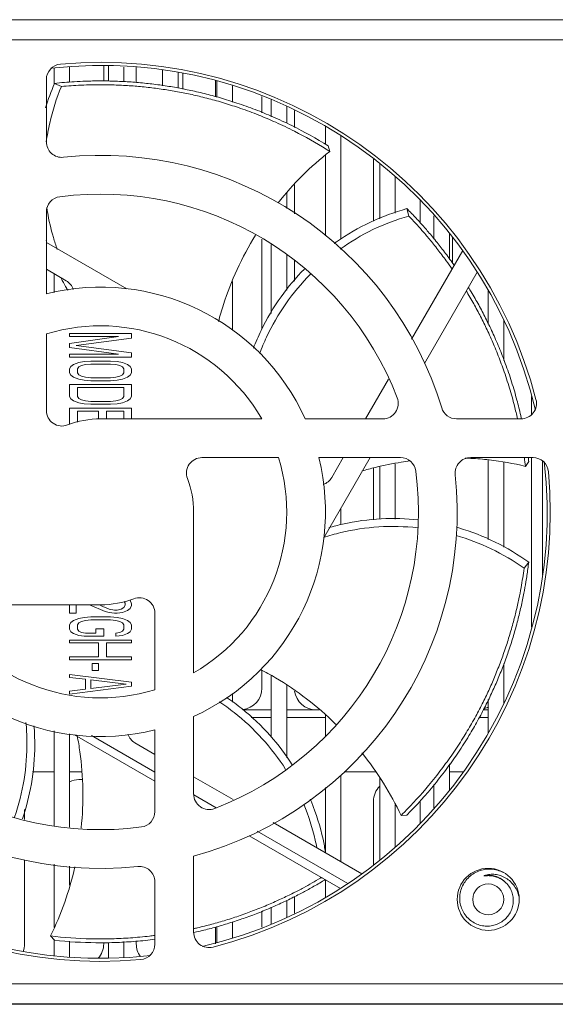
# Model space of a CAD drawing. Header units: millimetres. Extents: x -641 to 119, y -160 to 916.
# Tile 8 of 63: x -128 to -94, y 116 to 180. Entities that reach past the tile are written whole.
import ezdxf

# ---------------------------------------------------------------- set-up
doc = ezdxf.new("R2010")
doc.units = ezdxf.units.MM
doc.header["$LTSCALE"] = 32.67
doc.layers.get('0').update_dxf_attribs({"linetype": 'CONTINUOUS'})
doc.layers.add('02___PRT_ALL_AXES', color=7, linetype='CONTINUOUS')

msp = doc.modelspace()

# ---------------------------------------------------------------- linework, layer by layer
at = {"color": 7, "linetype": 'Continuous', "lineweight": 0}
for p, q in [((-31.762, 179.571), (-153.762, 179.571)), ((-25.462, 178.271), (-160.062, 178.271)), ((-123.062, 176.621), (-123.062, 175.614)), ((-122.762, 175.613), (-122.762, 176.587)), ((-126.262, 175.384), (-126.262, 176.457)), ((-125.262, 175.541), (-125.262, 176.524)), ((-121.762, 175.559), (-121.762, 176.519)), ((-120.962, 175.516), (-120.962, 176.509)), ((-119.262, 175.313), (-119.262, 176.337)), ((-118.262, 175.16), (-118.262, 176.177)), ((-117.962, 176.125), (-117.962, 175.095)), ((-126.762, 175.709), (-126.762, 171.69)), ((-126.237, 175.462), (-125.792, 175.258)), ((-115.862, 174.6), (-115.862, 175.63)), ((-115.762, 174.569), (-115.762, 175.609)), ((-114.762, 174.261), (-114.762, 175.294)), ((-112.862, 174.619), (-112.862, 173.565)), ((-112.262, 173.314), (-112.262, 174.405)), ((-111.262, 172.896), (-111.262, 173.964)), ((-110.762, 172.626), (-110.762, 173.705)), ((-108.762, 171.529), (-108.762, 172.669)), ((-107.762, 165.403), (-107.762, 172.091)), ((-108.589, 171.433), (-108.477, 171.069)), ((-108.762, 165.633), (-108.762, 170.818)), ((-105.662, 166.58), (-105.662, 170.568)), ((-105.262, 166.728), (-105.262, 170.286)), ((-104.262, 167.1), (-104.262, 169.465)), ((-111.262, 167.38), (-111.262, 168.371)), ((-110.762, 167.048), (-110.762, 168.934)), ((-102.662, 167.947), (-102.662, 166.481)), ((-103.507, 167.38), (-103.389, 166.906)), ((-101.762, 165.42), (-101.762, 166.923)), ((-121.58, 162.207), (-126.762, 165.199)), ((-112.862, 165.422), (-112.862, 159.611)), ((-100.762, 164.114), (-100.762, 165.771)), ((-100.562, 163.833), (-100.562, 165.511)), ((-112.262, 160.621), (-112.262, 165.064)), ((-99.907, 164.673), (-103.209, 158.954)), ((-111.262, 162.12), (-111.262, 164.417)), ((-110.762, 162.707), (-110.762, 164.008)), ((-126.762, 163.467), (-125.479, 162.727)), ((-102.38, 157.39), (-98.972, 163.294)), ((-126.262, 161.971), (-126.262, 163.179)), ((-114.762, 159.564), (-114.762, 162.676)), ((-98.262, 159.932), (-98.262, 162.084)), ((-97.262, 157.588), (-97.262, 160.17)), ((-121.262, 159.321), (-125.262, 159.321)), ((-125.262, 159.321), (-125.262, 159.131)), ((-125.262, 159.131), (-122.113, 159.131)), ((-122.113, 159.131), (-125.262, 158.688)), ((-124.837, 158.561), (-121.262, 159.036)), ((-121.262, 159.036), (-121.262, 159.321)), ((-125.262, 158.688), (-125.262, 158.434)), ((-125.262, 158.434), (-122.113, 157.991)), ((-121.262, 158.086), (-124.837, 158.561)), ((-122.113, 157.991), (-125.262, 157.991)), ((-125.262, 157.991), (-125.262, 157.8)), ((-125.262, 157.8), (-121.262, 157.8)), ((-123.901, 157.547), (-124.326, 157.515)), ((-122.624, 157.547), (-123.901, 157.547)), ((-122.199, 157.515), (-122.624, 157.547)), ((-121.262, 157.8), (-121.262, 158.086)), ((-125.177, 157.199), (-125.262, 157.04)), ((-125.262, 157.04), (-125.262, 156.787)), ((-125.007, 157.325), (-125.177, 157.199)), ((-124.667, 157.452), (-125.007, 157.325)), ((-124.752, 157.04), (-124.667, 157.167)), ((-124.752, 156.787), (-124.752, 157.04)), ((-124.326, 157.515), (-124.667, 157.452)), ((-124.667, 157.167), (-124.496, 157.262)), ((-124.496, 157.262), (-124.241, 157.325)), ((-124.241, 157.325), (-123.901, 157.357)), ((-123.901, 157.357), (-122.624, 157.357)), ((-122.624, 157.357), (-122.284, 157.325)), ((-122.284, 157.325), (-122.028, 157.262)), ((-121.858, 157.452), (-122.199, 157.515)), ((-122.028, 157.262), (-121.858, 157.167)), ((-121.518, 157.325), (-121.858, 157.452)), ((-121.858, 157.167), (-121.773, 157.04)), ((-121.773, 157.04), (-121.773, 156.787)), ((-121.347, 157.198), (-121.518, 157.325)), ((-121.262, 157.04), (-121.347, 157.198)), ((-121.262, 156.787), (-121.262, 157.04)), ((-125.262, 156.787), (-125.177, 156.628)), ((-125.177, 156.628), (-125.007, 156.501)), ((-125.007, 156.501), (-124.667, 156.375)), ((-124.667, 156.66), (-124.752, 156.787)), ((-124.496, 156.565), (-124.667, 156.66)), ((-124.667, 156.375), (-124.326, 156.311)), ((-124.241, 156.501), (-124.496, 156.565)), ((-124.326, 156.311), (-123.901, 156.28)), ((-123.901, 156.47), (-124.241, 156.501)), ((-122.624, 156.47), (-123.901, 156.47)), ((-123.901, 156.28), (-122.624, 156.28)), ((-122.284, 156.501), (-122.624, 156.47)), ((-122.624, 156.28), (-122.199, 156.311)), ((-122.028, 156.565), (-122.284, 156.501)), ((-122.199, 156.311), (-121.858, 156.375)), ((-121.858, 156.66), (-122.028, 156.565)), ((-121.773, 156.787), (-121.858, 156.66)), ((-121.858, 156.375), (-121.518, 156.501)), ((-121.518, 156.501), (-121.347, 156.628)), ((-121.347, 156.628), (-121.262, 156.787)), ((-104.695, 156.38), (-106.173, 153.821)), ((-121.262, 156.026), (-125.262, 156.026)), ((-125.262, 156.026), (-125.262, 155.266)), ((-124.752, 155.836), (-121.773, 155.836)), ((-124.752, 155.266), (-124.752, 155.836)), ((-121.773, 155.836), (-121.773, 155.266)), ((-121.262, 155.266), (-121.262, 156.026)), ((-125.262, 155.266), (-125.177, 155.107)), ((-125.177, 155.107), (-125.007, 154.981)), ((-124.667, 155.139), (-124.752, 155.266)), ((-124.496, 155.044), (-124.667, 155.139)), ((-124.241, 154.981), (-124.496, 155.044)), ((-122.028, 155.044), (-122.284, 154.981)), ((-121.858, 155.139), (-122.028, 155.044)), ((-121.773, 155.266), (-121.858, 155.139)), ((-121.518, 154.981), (-121.347, 155.107)), ((-121.347, 155.107), (-121.262, 155.266)), ((-95.462, 154.104), (-95.462, 155.266)), ((-121.262, 154.505), (-125.262, 154.506)), ((-125.262, 154.506), (-125.262, 153.465)), ((-125.007, 154.981), (-124.667, 154.854)), ((-124.667, 154.854), (-124.326, 154.791)), ((-124.326, 154.791), (-123.901, 154.759)), ((-123.901, 154.949), (-124.241, 154.981)), ((-122.624, 154.949), (-123.901, 154.949)), ((-123.901, 154.759), (-122.624, 154.759)), ((-122.284, 154.981), (-122.624, 154.949)), ((-122.624, 154.759), (-122.199, 154.791)), ((-122.199, 154.791), (-121.858, 154.854)), ((-121.858, 154.854), (-121.518, 154.981)), ((-121.262, 153.821), (-121.262, 154.505)), ((-124.752, 154.315), (-123.39, 154.315)), ((-124.752, 153.609), (-124.752, 154.315)), ((-123.39, 154.315), (-123.39, 153.809)), ((-122.879, 154.315), (-121.773, 154.315)), ((-122.879, 153.821), (-122.879, 154.315)), ((-121.773, 154.315), (-121.773, 153.821)), ((-100.306, 153.821), (-96.151, 153.821)), ((-108.876, 146.14), (-105.884, 151.321)), ((-107.616, 151.321), (-108.357, 150.038)), ((-95.374, 151.321), (-99.393, 151.321)), ((-95.462, 140.376), (-95.462, 151.321)), ((-105.662, 147.303), (-105.662, 150.651)), ((-105.262, 147.358), (-105.262, 150.739)), ((-104.262, 147.343), (-104.262, 150.924)), ((-98.262, 146.045), (-98.262, 151.175)), ((-97.262, 145.54), (-97.262, 151.005)), ((-95.653, 151.071), (-95.868, 150.756)), ((-94.762, 143.76), (-94.762, 151.098)), ((-107.762, 146.994), (-107.762, 148.068)), ((-95.653, 144.57), (-95.951, 144.182)), ((-125.262, 141.821), (-125.262, 141.294)), ((-124.837, 141.294), (-124.837, 141.821)), ((-123.985, 141.821), (-122.965, 141.389)), ((-122.709, 141.547), (-123.277, 141.784)), ((-121.688, 141.801), (-121.773, 141.642)), ((-121.748, 142.04), (-121.688, 141.928)), ((-121.688, 141.928), (-121.688, 141.801)), ((-121.262, 141.896), (-121.348, 142.118)), ((-121.348, 141.579), (-121.262, 141.769)), ((-121.262, 141.769), (-121.262, 141.896)), ((-125.262, 141.294), (-124.837, 141.294)), ((-123.901, 141.04), (-124.326, 141.009)), ((-122.624, 141.04), (-123.901, 141.04)), ((-122.965, 141.389), (-122.709, 141.326)), ((-122.369, 141.484), (-122.709, 141.547)), ((-122.709, 141.326), (-122.369, 141.294)), ((-122.199, 141.009), (-122.624, 141.04)), ((-122.199, 141.484), (-122.369, 141.484)), ((-122.369, 141.294), (-122.199, 141.294)), ((-121.943, 141.547), (-122.199, 141.484)), ((-122.199, 141.294), (-121.858, 141.326)), ((-121.773, 141.642), (-121.943, 141.547)), ((-121.858, 141.326), (-121.518, 141.452)), ((-121.518, 141.452), (-121.348, 141.579)), ((-125.177, 140.692), (-125.262, 140.534)), ((-125.262, 140.534), (-125.262, 140.248)), ((-125.007, 140.819), (-125.177, 140.692)), ((-124.667, 140.945), (-125.007, 140.819)), ((-124.752, 140.534), (-124.667, 140.66)), ((-124.752, 140.248), (-124.752, 140.534)), ((-124.326, 141.009), (-124.667, 140.945)), ((-124.667, 140.66), (-124.496, 140.755)), ((-124.496, 140.755), (-124.241, 140.819)), ((-124.241, 140.819), (-123.901, 140.85)), ((-123.901, 140.85), (-122.624, 140.85)), ((-122.624, 140.85), (-122.284, 140.819)), ((-122.284, 140.819), (-122.028, 140.755)), ((-121.858, 140.945), (-122.199, 141.009)), ((-122.028, 140.755), (-121.858, 140.66)), ((-121.518, 140.819), (-121.858, 140.945)), ((-121.858, 140.66), (-121.773, 140.534)), ((-121.773, 140.534), (-121.773, 140.248)), ((-121.348, 140.692), (-121.518, 140.819)), ((-121.262, 140.534), (-121.348, 140.692)), ((-121.262, 140.248), (-121.262, 140.534)), ((-125.262, 140.248), (-125.177, 140.09)), ((-125.177, 140.09), (-125.007, 139.963)), ((-125.007, 139.963), (-124.667, 139.837)), ((-124.667, 140.122), (-124.752, 140.248)), ((-124.496, 140.027), (-124.667, 140.122)), ((-124.667, 139.837), (-124.326, 139.805)), ((-124.241, 139.995), (-124.496, 140.027)), ((-124.326, 139.805), (-123.05, 139.805)), ((-123.56, 139.995), (-124.241, 139.995)), ((-123.05, 140.28), (-123.56, 140.28)), ((-123.56, 140.28), (-123.56, 139.995)), ((-123.05, 139.805), (-123.05, 140.28)), ((-122.028, 140.027), (-122.284, 139.995)), ((-122.284, 139.995), (-122.284, 139.805)), ((-122.284, 139.805), (-121.858, 139.837)), ((-121.858, 140.122), (-122.028, 140.027)), ((-121.773, 140.248), (-121.858, 140.122)), ((-121.858, 139.837), (-121.518, 139.963)), ((-121.518, 139.963), (-121.348, 140.09)), ((-121.348, 140.09), (-121.262, 140.248)), ((-121.262, 139.551), (-125.262, 139.551)), ((-125.262, 139.551), (-125.262, 139.361)), ((-125.262, 139.361), (-123.39, 139.361)), ((-123.39, 139.361), (-123.39, 138.474)), ((-122.879, 139.361), (-121.262, 139.361)), ((-122.879, 138.474), (-122.879, 139.361)), ((-121.262, 139.361), (-121.262, 139.551)), ((-123.39, 138.474), (-125.262, 138.474)), ((-125.262, 138.474), (-125.262, 138.284)), ((-121.262, 138.474), (-122.879, 138.474)), ((-121.262, 138.284), (-121.262, 138.474)), ((-125.262, 138.284), (-121.262, 138.284)), ((-123.39, 138.031), (-123.816, 138.031)), ((-123.816, 138.031), (-123.816, 137.587)), ((-123.39, 137.587), (-123.39, 138.031)), ((-97.262, 135.473), (-97.262, 138.04)), ((-121.262, 136.827), (-125.262, 137.334)), ((-125.262, 137.334), (-125.262, 137.144)), ((-123.816, 137.587), (-123.39, 137.587)), ((-112.862, 137.568), (-112.862, 136.451)), ((-112.262, 133.303), (-112.262, 137.262)), ((-125.262, 137.144), (-124.241, 137.017)), ((-125.262, 136.066), (-121.262, 136.573)), ((-124.241, 137.017), (-124.241, 136.383)), ((-123.901, 136.985), (-121.603, 136.7)), ((-123.901, 136.415), (-123.901, 136.985)), ((-121.603, 136.7), (-123.901, 136.415)), ((-121.262, 136.573), (-121.262, 136.827)), ((-111.262, 131.961), (-111.262, 136.63)), ((-124.241, 136.383), (-125.262, 136.256)), ((-125.262, 136.256), (-125.262, 136.066)), ((-114.762, 135.534), (-114.762, 136.11)), ((-98.262, 133.559), (-98.262, 135.706)), ((-112.262, 135.051), (-114.075, 135.051)), ((-109.162, 135.051), (-111.262, 135.051)), ((-108.762, 133.372), (-108.762, 134.703)), ((-98.262, 135.051), (-98.569, 135.051)), ((-113.549, 134.551), (-112.262, 134.551)), ((-111.262, 134.551), (-108.762, 134.551)), ((-98.857, 134.551), (-98.262, 134.551)), ((-126.262, 127.568), (-126.262, 133.688)), ((-125.262, 127.475), (-125.262, 133.495)), ((-124.943, 133.434), (-119.762, 130.443)), ((-123.855, 133.383), (-119.762, 131.02)), ((-119.762, 132.175), (-121.045, 132.916)), ((-100.762, 129.872), (-100.762, 131.556)), ((-127.66, 131.051), (-126.262, 131.051)), ((-125.262, 131.051), (-124.499, 131.051)), ((-107.563, 131.051), (-105.542, 131.051)), ((-100.762, 131.051), (-99.865, 131.051)), ((-124.662, 130.551), (-124.462, 130.551)), ((-114.703, 129.254), (-117.262, 130.732)), ((-107.762, 125.247), (-107.762, 130.841)), ((-105.262, 125.357), (-105.262, 130.66)), ((-101.762, 128.719), (-101.762, 130.226)), ((-108.762, 125.824), (-108.762, 130.046)), ((-117.254, 129.572), (-115.803, 128.734)), ((-105.662, 125.075), (-105.662, 129.151)), ((-102.662, 129.151), (-102.662, 127.695)), ((-128.162, 128.619), (-128.162, 127.973)), ((-104.262, 126.178), (-104.262, 128.925)), ((-106.411, 124.466), (-112.135, 127.772)), ((-103.508, 128.261), (-103.888, 128.233)), ((-113.164, 127.211), (-107.32, 123.836)), ((-113.678, 126.93), (-107.79, 123.53)), ((-128.162, 125.359), (-128.162, 119.951)), ((-117.262, 125.617), (-117.262, 120.71)), ((-126.262, 121.014), (-126.262, 125.089)), ((-125.262, 123.733), (-125.262, 124.957)), ((-119.762, 119.933), (-119.762, 123.951)), ((-108.952, 124.201), (-109.079, 124.199)), ((-108.762, 122.973), (-108.762, 124.108)), ((-98.263, 124.351), (-98.2, 124.35)), ((-111.262, 121.678), (-111.262, 122.755)), ((-110.762, 121.937), (-110.762, 123.009)), ((-112.862, 122.061), (-112.862, 121.024)), ((-112.262, 121.237), (-112.262, 122.311)), ((-114.762, 120.349), (-114.762, 121.374)), ((-115.862, 119.951), (-115.862, 121.031)), ((-115.762, 120.033), (-115.762, 121.055)), ((-126.238, 120.181), (-126.497, 120.46)), ((-126.262, 119.186), (-126.262, 120.181)), ((-125.262, 119.119), (-125.262, 120.129)), ((-121.762, 119.094), (-121.762, 120.099)), ((-120.962, 119.951), (-120.962, 120.141)), ((-123.062, 120.03), (-123.062, 119.951)), ((-122.762, 119.055), (-122.762, 120.046)), ((-31.762, 117.371), (-153.762, 117.371)), ((13.938, 116.051), (-167.362, 116.051)), ((-31.012, 116.071), (-154.512, 116.071))]:
    msp.add_line(p, q, dxfattribs=at)
msp.add_circle((-98.263, 122.821), 1, dxfattribs=at)
for centre, radius, start, end in [((-125.762, 175.709), 1, 95.12252, 180), ((-123.262, 147.821), 28.8, 13.17333, 96.41518), ((-123.262, 147.821), 29, 14.47751, 95.12252), ((-125.762, 171.69), 1, 180, 275.97916), ((-123.262, 147.821), 23, 16.95776, 95.97916), ((-125.762, 167.16), 1, 97.36589, 180), ((-123.262, 147.821), 20.5, 21.03722, 97.36589), ((-125.979, 161.861), 1, 17.88246, 59.99973), ((-105.062, 154.821), 1, 270, 21.03722), ((-96.151, 154.821), 1, 270, 14.47751), ((-125.762, 154.359), 1, 180, 290.92483), ((-100.306, 154.821), 1, 196.95776, 270), ((-123.262, 147.821), 6, 90, 110.92483), ((-116.724, 150.321), 1, 90, 200.92483), ((-103.923, 150.321), 1, 7.36589, 90), ((-99.393, 150.321), 1, 90, 185.97916), ((-95.374, 150.321), 1, 5.12252, 90), ((-123.262, 147.821), 28.8, 283.12762, 6.47686), ((-123.262, 147.821), 6, 0, 20.92483), ((-123.262, 147.821), 23, 285.12167, 5.97916), ((-123.262, 147.821), 29, 284.47751, 5.12252), ((-123.262, 147.821), 20.5, 291.03722, 7.36589), ((-109.223, 150.538), 1, 287.91211, 329.99973), ((-123.262, 147.821), 23, 195.12167, 275.97916), ((-123.262, 147.821), 6, 270, 290.92483), ((-120.762, 141.283), 1, 0, 110.92483), ((-123.262, 147.821), 28.8, 193.17496, 276.4178), ((-123.262, 147.821), 29, 194.47751, 275.12252), ((-123.262, 147.821), 20.5, 201.03722, 277.36589), ((-114.262, 136.451), 1.4, 276.71722, 0), ((-109.362, 136.451), 1.4, 188.00349, 270), ((-98.962, 136.451), 1.4, 288.33235, 300.59889), ((-120.545, 133.782), 1, 197.92522, 239.99973), ((-124.662, 129.151), 1.4, 90, 115.63197), ((-116.262, 129.621), 1, 180, 291.03722), ((-104.262, 129.151), 1.4, 135.72793, 180), ((-120.762, 128.482), 1, 277.36589, 0), ((-120.762, 123.951), 1, 0, 95.97916), ((-116.262, 120.71), 1, 180, 284.47751), ((-129.562, 119.951), 1.4, 339.53232, 0), ((-124.462, 119.951), 1.4, 318.4736, 0), ((-119.562, 119.951), 1.4, 180, 215.82177), ((-120.762, 119.933), 1, 275.12252, 0)]:
    msp.add_arc(centre, radius, start, end, dxfattribs=at)
for points, start_tangent, end_tangent in [([(-126.808, 173.878), (-126.237, 175.462)], (0.284822, 0.95858), (0.392661, 0.919683)), ([(-126.237, 175.462), (-124.961, 175.569), (-124.212, 175.605), (-123.791, 175.616), (-123.314, 175.621), (-122.892, 175.619), (-122.421, 175.608), (-121.413, 175.56), (-120.942, 175.524), (-120.428, 175.476), (-119.952, 175.423), (-119.444, 175.358), (-118.5, 175.211), (-117.555, 175.029), (-117.085, 174.926), (-116.563, 174.802), (-116.072, 174.675), (-115.528, 174.524), (-114.477, 174.196), (-113.287, 173.77), (-112.161, 173.308), (-110.932, 172.737), (-108.589, 171.433)], (0.994259, 0.106997), (0.849355, -0.527822)), ([(-125.792, 175.258), (-124.535, 175.345), (-123.798, 175.369), (-123.383, 175.374), (-122.913, 175.372), (-122.497, 175.363), (-122.034, 175.346), (-121.042, 175.284), (-120.579, 175.243), (-120.074, 175.189), (-119.606, 175.13), (-119.106, 175.058), (-118.179, 174.902), (-117.252, 174.71), (-116.79, 174.602), (-116.278, 174.474), (-115.797, 174.343), (-115.263, 174.187), (-114.233, 173.852), (-113.068, 173.418), (-111.967, 172.951), (-110.765, 172.375), (-108.71, 171.216)], (0.995785, 0.091717), (0.849083, -0.528259)), ([(-125.792, 175.258), (-126.545, 172.903), (-126.767, 171.691)], (-0.385174, -0.922844), (-0.138295, -0.990391)), ([(-108.477, 171.069), (-110.252, 169.51), (-111.82, 167.75)], (-0.793093, -0.6091), (-0.621061, -0.783763)), ([(-108.71, 171.216), (-108.477, 171.069)], (0.849083, -0.528259), (0.84375, -0.536736)), ([(-126.739, 167.465), (-126.692, 167.176)], (0.151006, -0.988533), (0.170782, -0.985309)), ([(-126.692, 167.176), (-126.308, 165.529), (-126.053, 164.749)], (0.170782, -0.985309), (0.337008, -0.941502)), ([(-108.203, 165.127), (-108.046, 165.239), (-105.864, 166.505), (-103.507, 167.38)], (0.811622, 0.584183), (0.963859, 0.266413)), ([(-103.507, 167.38), (-103.209, 167.075)], (0.70356, -0.710636), (0.692588, -0.721333)), ([(-103.209, 167.075), (-102.627, 166.45), (-102.132, 165.887), (-101.861, 165.565), (-101.56, 165.194), (-101.298, 164.863), (-101.013, 164.488), (-100.452, 163.713)], (0.692588, -0.721333), (0.571951, -0.820288)), ([(-103.389, 166.906), (-105.699, 166.026), (-107.817, 164.773)], (-0.961662, -0.274237), (-0.814493, -0.580173)), ([(-103.389, 166.906), (-102.537, 165.977), (-102.058, 165.415), (-101.796, 165.094), (-101.504, 164.725), (-101.252, 164.395), (-100.977, 164.022), (-100.589, 163.475)], (0.692565, -0.721356), (0.568421, -0.822738)), ([(-126.729, 165.154), (-126.781, 165.324)], (-0.301163, 0.953573), (-0.289769, 0.957096)), ([(-113.275, 165.668), (-114.456, 163.461), (-115.341, 161.194), (-115.658, 160.093)], (-0.522967, -0.852353), (-0.246562, -0.969127)), ([(-113.41, 158.377), (-112.912, 159.527), (-111.624, 161.696), (-110.12, 163.484)], (0.357768, 0.933811), (0.701595, 0.712576)), ([(-125.662, 162.621), (-125.801, 162.886)], (-0.47207, 0.881561), (-0.45411, 0.890945)), ([(-125.365, 162.093), (-125.662, 162.621)], (-0.507832, 0.861456), (-0.47207, 0.881561)), ([(-109.72, 163.155), (-111.316, 161.243), (-112.559, 159.097), (-113.009, 158.032)], (-0.703907, -0.710292), (-0.351621, -0.936142)), ([(-99.674, 162.06), (-99.632, 161.989), (-99.376, 161.554), (-98.921, 160.731), (-98.492, 159.887), (-98.289, 159.459), (-98.07, 158.978), (-97.872, 158.521), (-97.662, 158.006), (-97.281, 156.992), (-96.894, 155.81), (-96.572, 154.658), (-96.372, 153.822)], (0.516454, -0.856315), (0.217922, -0.975966)), ([(-99.532, 162.303), (-99.353, 162.004), (-98.879, 161.175), (-98.432, 160.323), (-98.219, 159.891), (-97.991, 159.406), (-97.784, 158.943), (-97.563, 158.422), (-97.164, 157.397), (-96.755, 156.201), (-96.414, 155.033), (-96.166, 154.036)], (0.521109, -0.85349), (0.223746, -0.974647)), ([(-96.166, 154.036), (-96.119, 153.827)], (0.223746, -0.974647), (0.216196, -0.97635)), ([(-99.395, 151.272), (-99.742, 151.287)], (-0.998599, 0.052917), (-0.999357, 0.035847)), ([(-95.868, 150.756), (-98.193, 151.172), (-99.395, 151.272)], (-0.970698, 0.240303), (-0.998599, 0.052917)), ([(-95.934, 151.324), (-95.868, 150.756)], (0.12702, -0.9919), (0.106427, -0.994321)), ([(-95.684, 151.322), (-95.653, 151.071)], (0.125933, -0.992039), (0.116891, -0.993145)), ([(-103.868, 151.028), (-105.544, 150.688), (-106.414, 150.453)], (-0.987221, -0.159356), (-0.959655, -0.281179)), ([(-103.31, 151.11), (-103.868, 151.028)], (-0.991088, -0.133211), (-0.987221, -0.159356)), ([(-108.536, 146.8), (-107.657, 147.028), (-105.159, 147.373), (-102.777, 147.307)], (0.959989, 0.280039), (0.99423, -0.107269)), ([(-102.825, 146.793), (-105.321, 146.85), (-107.773, 146.483), (-108.896, 146.167)], (-0.994173, 0.1078), (-0.95092, -0.309437)), ([(-100.295, 146.824), (-100.157, 146.784), (-97.807, 145.868), (-95.653, 144.57)], (0.961878, -0.27348), (0.809243, -0.587474)), ([(-95.951, 144.182), (-98.079, 145.44), (-100.335, 146.302)], (-0.81399, 0.580879), (-0.960544, 0.278128)), ([(-95.653, 144.57), (-95.706, 144.147)], (-0.11694, -0.993139), (-0.132145, -0.99123)), ([(-95.951, 144.182), (-96.146, 142.937), (-96.286, 142.213), (-96.374, 141.807), (-96.48, 141.35), (-96.581, 140.946), (-96.701, 140.499), (-96.982, 139.546), (-97.125, 139.103), (-97.291, 138.622), (-97.452, 138.18), (-97.633, 137.708), (-97.992, 136.839), (-98.385, 135.978), (-98.593, 135.552), (-98.832, 135.081), (-99.067, 134.641), (-99.338, 134.155), (-99.894, 133.226), (-100.576, 132.187), (-101.276, 131.217), (-102.105, 130.173), (-103.692, 128.428)], (-0.132177, -0.991226), (-0.703962, -0.710238)), ([(-95.706, 144.147), (-95.832, 143.302), (-95.964, 142.565), (-96.047, 142.152), (-96.148, 141.685), (-96.245, 141.274), (-96.359, 140.818), (-96.631, 139.846), (-96.77, 139.394), (-96.931, 138.904), (-97.089, 138.452), (-97.266, 137.971), (-97.619, 137.083), (-98.007, 136.203), (-98.212, 135.767), (-98.449, 135.286), (-98.682, 134.836), (-98.951, 134.338), (-99.504, 133.387), (-100.184, 132.321), (-100.885, 131.327), (-101.715, 130.255), (-103.508, 128.261)], (-0.132145, -0.99123), (-0.703596, -0.710601)), ([(-108.073, 134.1), (-108.103, 134.13), (-109.974, 135.755), (-111.988, 137.123), (-112.959, 137.66)], (-0.714027, 0.700118), (-0.889068, 0.457775)), ([(-111.328, 131.208), (-112.836, 133.188), (-114.651, 134.877), (-115.622, 135.573)], (-0.535969, 0.844238), (-0.83587, 0.548927)), ([(-115.135, 135.848), (-114.153, 135.126), (-112.326, 133.387), (-110.898, 131.494)], (0.829458, -0.558569), (0.536668, -0.843794)), ([(-128.81, 128.132), (-128.202, 130.546), (-128.014, 133.018), (-128.075, 134.221)], (0.325851, 0.945421), (-0.092699, 0.995694)), ([(-127.558, 134.025), (-127.509, 132.784), (-127.728, 130.271), (-128.308, 128.007)], (0.082024, -0.99663), (-0.322925, -0.946425)), ([(-124.518, 127.405), (-124.515, 127.433), (-124.411, 129.909), (-124.597, 132.336), (-124.769, 133.362)], (0.101525, 0.994833), (-0.192644, 0.981269)), ([(-103.888, 128.233), (-105.013, 130.31), (-106.41, 132.269)], (-0.417339, 0.908751), (-0.627706, 0.778451)), ([(-109.322, 126.173), (-109.423, 126.648), (-110.163, 128.967)], (-0.190385, 0.98171), (-0.382725, 0.923862)), ([(-109.742, 129.288), (-109.668, 129.11), (-108.919, 126.701), (-108.759, 125.857)], (0.388924, -0.92127), (0.15752, -0.987516)), ([(-103.692, 128.428), (-103.888, 128.233)], (-0.703962, -0.710238), (-0.711039, -0.703153)), ([(-126.497, 120.46), (-125.575, 122.635), (-124.923, 124.912)], (0.450289, 0.892883), (0.219008, 0.975723)), ([(-98.263, 121.095), (-98.641, 121.121), (-99.007, 121.229), (-99.343, 121.416), (-99.633, 121.672), (-99.862, 121.987), (-100.018, 122.346), (-100.095, 122.733), (-100.086, 123.129), (-99.993, 123.517), (-99.817, 123.878), (-99.567, 124.196), (-99.253, 124.454), (-98.89, 124.641), (-98.493, 124.748), (-98.079, 124.768)], (-0.999164, -0.040873), (0.998327, -0.057816)), ([(-98.079, 124.768), (-97.669, 124.7), (-97.292, 124.552)], (0.998327, -0.057816), (0.889074, -0.457763)), ([(-109.079, 124.199), (-110.174, 123.575), (-110.828, 123.234), (-111.2, 123.049), (-111.624, 122.847), (-112.002, 122.675), (-112.427, 122.489), (-113.347, 122.114), (-113.783, 121.951), (-114.261, 121.78), (-114.708, 121.63), (-115.19, 121.478), (-116.093, 121.217), (-117.011, 120.987), (-117.258, 120.931)], (-0.857386, -0.514674), (-0.976052, -0.217538)), ([(-108.954, 123.986), (-109.693, 123.558), (-110.352, 123.201), (-110.726, 123.008), (-111.154, 122.796), (-111.536, 122.616), (-111.964, 122.421), (-112.894, 122.027), (-113.334, 121.855), (-113.817, 121.675), (-114.269, 121.516), (-114.756, 121.355), (-115.67, 121.077), (-116.6, 120.831), (-117.068, 120.72), (-117.255, 120.678)], (-0.857369, -0.514702), (-0.976305, -0.2164)), ([(-109.079, 124.199), (-109.084, 124.282)], (-0.05336, 0.998575), (-0.059167, 0.998248)), ([(-108.773, 124.096), (-108.954, 123.986)], (-0.853431, -0.521206), (-0.857369, -0.514702)), ([(-98.505, 124.362), (-98.508, 124.361), (-98.511, 124.36), (-98.515, 124.359), (-98.518, 124.357), (-98.521, 124.356), (-98.525, 124.354), (-98.529, 124.353), (-98.533, 124.351), (-98.537, 124.348), (-98.54, 124.346), (-98.539, 124.342), (-98.535, 124.341), (-98.531, 124.341), (-98.527, 124.34), (-98.523, 124.34), (-98.519, 124.34), (-98.515, 124.34), (-98.51, 124.34), (-98.506, 124.341), (-98.501, 124.341), (-98.496, 124.341), (-98.49, 124.342), (-98.483, 124.342), (-98.477, 124.342), (-98.469, 124.343), (-98.461, 124.343), (-98.452, 124.344), (-98.442, 124.345), (-98.432, 124.345), (-98.42, 124.346), (-98.408, 124.347), (-98.395, 124.348), (-98.38, 124.348), (-98.364, 124.349), (-98.347, 124.35), (-98.328, 124.35), (-98.308, 124.351), (-98.286, 124.351), (-98.263, 124.351)], (-0.948086, -0.318013), (0.999976, -0.006882)), ([(-96.284, 123.017), (-96.382, 123.322), (-96.572, 123.671), (-96.825, 123.965), (-97.127, 124.196), (-97.463, 124.353), (-97.816, 124.433), (-98.17, 124.435), (-98.505, 124.362)], (-0.228629, 0.973514), (-0.948086, -0.318013)), ([(-98.201, 124.38), (-98.505, 124.362)], (-0.999227, 0.039313), (-0.987826, -0.155561)), ([(-97.17, 123.934), (-96.945, 123.683), (-96.777, 123.387), (-96.675, 123.056), (-96.646, 122.712), (-96.692, 122.364), (-96.812, 122.033), (-96.999, 121.736), (-97.247, 121.482), (-97.553, 121.281), (-97.9, 121.149), (-98.263, 121.095)], (0.744269, -0.66788), (-0.999164, -0.040873)), ([(-98.158, 124.377), (-98.201, 124.38)], (-0.997768, 0.066773), (-0.999227, 0.039313)), ([(-98.2, 124.35), (-97.94, 124.319), (-97.648, 124.232), (-97.389, 124.1), (-97.17, 123.934)], (0.999138, -0.041522), (0.744269, -0.66788)), ([(-97.215, 123.977), (-97.497, 124.18), (-97.817, 124.316), (-98.158, 124.377)], (-0.740909, 0.671606), (-0.997768, 0.066773)), ([(-119.759, 120.493), (-120.104, 120.451), (-121.342, 120.336), (-122.536, 120.279), (-123.869, 120.276), (-126.497, 120.46)], (-0.991911, -0.126932), (-0.993072, 0.11751)), ([(-119.76, 120.243), (-120.992, 120.114), (-122.206, 120.041), (-123.562, 120.023), (-126.238, 120.181)], (-0.992022, -0.126063), (-0.994254, 0.107047))]:
    msp.add_spline(points, degree=3, dxfattribs=dict(at, start_tangent=start_tangent, end_tangent=end_tangent))
at = {"layer": '02___PRT_ALL_AXES', "color": 7, "linetype": 'Continuous', "lineweight": 0}
for p, q in [((-126.762, 167.16), (-126.762, 161.892)), ((-126.762, 159.299), (-126.762, 154.359)), ((-123.262, 153.821), (-112.87, 153.821)), ((-110.062, 153.821), (-105.062, 153.821)), ((-111.784, 151.321), (-116.724, 151.321)), ((-103.923, 151.321), (-109.191, 151.321)), ((-117.262, 147.821), (-117.262, 137.429)), ((-123.262, 141.821), (-133.655, 141.821)), ((-119.762, 136.343), (-119.762, 141.283)), ((-117.262, 134.62), (-117.262, 129.621)), ((-119.762, 128.482), (-119.762, 133.75))]:
    msp.add_line(p, q, dxfattribs=at)
msp.add_circle((-98.262, 122.821), 2, dxfattribs=at)
for radius, start, end in [(14.5, 24.44334, 103.96796), (12, 30, 106.95776), (14.5, 294.44334, 13.96796), (12, 300, 16.95776), (14.5, 204.44334, 283.96796), (12, 210, 286.95776)]:
    msp.add_arc((-123.262, 147.821), radius, start, end, dxfattribs=at)

doc.saveas('drawing.dxf')
